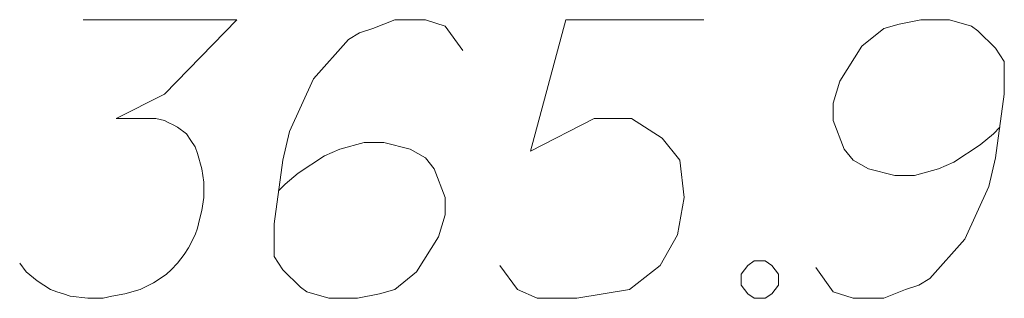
# Model space of a CAD drawing. Header units: metres. Extents: x 5555129 to 5556676, y 5635595 to 5636517.
# Tile 230 of 255: x 5556524.562 to 5556527.213, y 5636145.147 to 5636145.897. Entities that reach past the tile are written whole.
import ezdxf

# ---------------------------------------------------------------- set-up
doc = ezdxf.new("R2010")
doc.units = ezdxf.units.M
doc.header["$MEASUREMENT"] = 0
doc.layers.add('GSPWPN_O', color=7, linetype='Continuous', lineweight=18, true_color=0x0a0909)

msp = doc.modelspace()

# ---------------------------------------------------------------- linework, layer by layer
at = {"layer": 'GSPWPN_O', "color": 7, "linetype": 'Continuous', "lineweight": 18, "flags": 128}
for points in [[(5556524.7328, 5636145.8974), (5556525.1462, 5636145.8974), (5556524.9513, 5636145.6967), (5556524.8214, 5636145.6317), (5556524.9277, 5636145.6317), (5556524.9513, 5636145.6258), (5556524.9631, 5636145.6198), (5556524.9749, 5636145.614), (5556524.9867, 5636145.608), (5556525.0103, 5636145.5904), (5556525.0221, 5636145.5726), (5556525.034, 5636145.5549), (5556525.0399, 5636145.5372), (5556525.0517, 5636145.4959), (5556525.0576, 5636145.4605), (5556525.0576, 5636145.4427), (5556525.0576, 5636145.4191), (5556525.0517, 5636145.3836), (5556525.0458, 5636145.36), (5556525.0399, 5636145.3364), (5556525.034, 5636145.3187), (5556525.0281, 5636145.3069), (5556525.0221, 5636145.2951), (5556525.0163, 5636145.2833), (5556525.0045, 5636145.2655), (5556524.9867, 5636145.2419), (5556524.969, 5636145.2242), (5556524.9572, 5636145.2124), (5556524.9395, 5636145.2006), (5556524.9218, 5636145.1888), (5556524.8982, 5636145.177), (5556524.8864, 5636145.1711), (5556524.845, 5636145.1592), (5556524.8096, 5636145.1534), (5556524.7859, 5636145.1474), (5556524.7446, 5636145.1474), (5556524.6974, 5636145.1534), (5556524.6796, 5636145.1592), (5556524.662, 5636145.1652), (5556524.6442, 5636145.1711), (5556524.6265, 5636145.1829), (5556524.6088, 5636145.1947), (5556524.5793, 5636145.2183), (5556524.5615, 5636145.2419)], [(5556525.7544, 5636145.8148), (5556525.7071, 5636145.8797), (5556525.654, 5636145.8974), (5556525.5714, 5636145.8974), (5556525.5123, 5636145.8738), (5556525.4769, 5636145.862), (5556525.4473, 5636145.8442), (5556525.3528, 5636145.7379), (5556525.2879, 5636145.5962), (5556525.2702, 5636145.5195), (5556525.2465, 5636145.3482), (5556525.2465, 5636145.2597), (5556525.2702, 5636145.2242), (5556525.3174, 5636145.177), (5556525.3352, 5636145.1652), (5556525.3942, 5636145.1474), (5556525.4709, 5636145.1474), (5556525.53, 5636145.1592), (5556525.5714, 5636145.1711), (5556525.6304, 5636145.2183), (5556525.6895, 5636145.3128), (5556525.7071, 5636145.3718), (5556525.7071, 5636145.4191), (5556525.6777, 5636145.4959), (5556525.654, 5636145.5254), (5556525.6127, 5636145.549), (5556525.5418, 5636145.5667), (5556525.4887, 5636145.5667), (5556525.4237, 5636145.549), (5556525.3824, 5636145.5313), (5556525.3115, 5636145.4841), (5556525.2761, 5636145.4545), (5556525.2583, 5636145.4368)], [(5556526.4039, 5636145.8974), (5556526.0319, 5636145.8974), (5556525.9374, 5636145.5431), (5556526.1087, 5636145.6317), (5556526.209, 5636145.6317), (5556526.2917, 5636145.5786), (5556526.3389, 5636145.5195), (5556526.3508, 5636145.4191), (5556526.3331, 5636145.3187), (5556526.2858, 5636145.2361), (5556526.2032, 5636145.1711), (5556526.0615, 5636145.1474), (5556525.9552, 5636145.1474), (5556525.902, 5636145.1711), (5556525.8547, 5636145.2361)], [(5556526.7051, 5636145.2301), (5556526.7523, 5636145.1652), (5556526.8055, 5636145.1474), (5556526.8882, 5636145.1474), (5556526.9472, 5636145.1711), (5556526.9827, 5636145.1829), (5556527.0121, 5636145.2006), (5556527.1066, 5636145.3069), (5556527.1716, 5636145.4486), (5556527.1893, 5636145.5254), (5556527.2129, 5636145.6967), (5556527.2129, 5636145.7852), (5556527.1893, 5636145.8206), (5556527.142, 5636145.8679), (5556527.1244, 5636145.8797), (5556527.0653, 5636145.8974), (5556526.9885, 5636145.8974), (5556526.9295, 5636145.8856), (5556526.8882, 5636145.8738), (5556526.8291, 5636145.8266), (5556526.7701, 5636145.7321), (5556526.7523, 5636145.673), (5556526.7523, 5636145.6258), (5556526.7819, 5636145.549), (5556526.8055, 5636145.5195), (5556526.8468, 5636145.4959), (5556526.9177, 5636145.4781), (5556526.9708, 5636145.4781), (5556527.0358, 5636145.4959), (5556527.0771, 5636145.5136), (5556527.148, 5636145.5608), (5556527.1834, 5636145.5904), (5556527.2011, 5636145.608)], [(5556526.5397, 5636145.2479), (5556526.5693, 5636145.2479), (5556526.587, 5636145.2361), (5556526.6047, 5636145.2124), (5556526.6047, 5636145.1829), (5556526.587, 5636145.1592), (5556526.5693, 5636145.1474), (5556526.5397, 5636145.1474), (5556526.5221, 5636145.1592), (5556526.5043, 5636145.1829), (5556526.5043, 5636145.2124), (5556526.5221, 5636145.2361), (5556526.5397, 5636145.2479)]]:
    msp.add_lwpolyline(points, dxfattribs=at)

doc.saveas('drawing.dxf')
